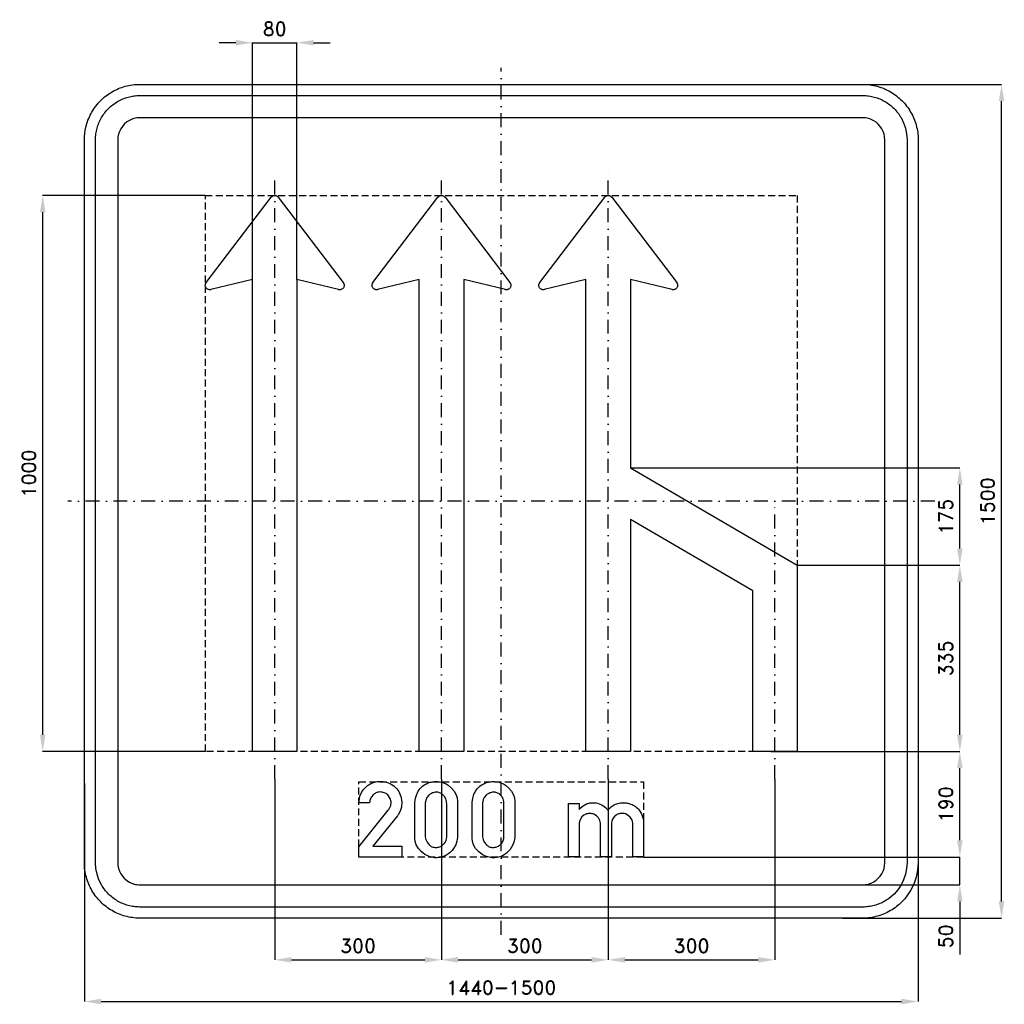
# Model space of a CAD drawing. Header units: millimetres. Extents: x -866 to 905, y -905 to 866.
import ezdxf

# ---------------------------------------------------------------- set-up
doc = ezdxf.new("R2010")
doc.units = ezdxf.units.MM
doc.header["$LTSCALE"] = 5
doc.linetypes.add('ČERCHOVANÁX2', pattern=[2, 1, -0.5, 0, -0.5])
doc.linetypes.add('ČÁRKOVANÁX2', pattern=[1.5, 1, -0.5])
doc.layers.add('Kóty', color=2, linetype='Continuous')
doc.layers.add('Značka', color=7, linetype='Continuous')
doc.styles.get("Standard").update_dxf_attribs({"font": 'romand.shx', "height": 25})
doc.dimstyles.get("Standard").update_dxf_attribs({"dimtxt": 25, "dimasz": 30, "dimexe": 0.18, "dimexo": 0.0625, "dimgap": 12.5, "dimtad": 1, "dimdec": 0, "dimzin": 0, "dimdsep": 46, "dimtxsty": 'Standard', "dimcen": 0.09, "dimadec": 0, "dimazin": 0, "dimtfac": 1, "dimtdec": 0, "dimtofl": 0, "dimtmove": 0, "dimatfit": 3, "dimfxl": 1, "dimtolj": 1, "dimtzin": 0, "dimarcsym": 0})

# ---------------------------------------------------------------- blocks, each defined once
blk = doc.blocks.new('*D0')
at = {"layer": 'Defpoints', "color": 0, "transparency": 16777216}
for p in [(-750, -507.4), (750, -603.9), (750, -900)]:
    blk.add_point(p, dxfattribs=at)
at = {"layer": 'Kóty', "color": 0, "lineweight": -2, "transparency": 16777216}
for p, q in [((-750, -507.5), (-750, -900.2)), ((750, -603.9), (750, -900.2)), ((-720, -900), (720, -900))]:
    blk.add_line(p, q, dxfattribs=at)
at = {"layer": 'Kóty', "color": 0, "transparency": 16777216}
for points in [[(-720, -895), (-720, -905), (-750, -900)], [(720, -895), (720, -905), (750, -900)]]:
    blk.add_solid(points, dxfattribs=at)
at = {"layer": 'Kóty', "color": 0, "transparency": 16777216, "insert": (0, -875), "char_height": 25, "attachment_point": 5}
blk.add_mtext('\\A1;1440-1500', dxfattribs=at)
blk = doc.blocks.new('*D1')
at = {"layer": 'Defpoints', "color": 0, "transparency": 16777216}
for p in [(-825, 550), (-532.396, 550), (-532.396, -450)]:
    blk.add_point(p, dxfattribs=at)
at = {"layer": 'Kóty', "color": 0, "lineweight": -2, "transparency": 16777216}
for p, q in [((-532.4585, 550), (-825.18, 550)), ((-825, -420), (-825, 520)), ((-532.4585, -450), (-825.18, -450))]:
    blk.add_line(p, q, dxfattribs=at)
at = {"layer": 'Kóty', "color": 0, "transparency": 16777216}
for points in [[(-830, 520), (-820, 520), (-825, 550)], [(-830, -420), (-820, -420), (-825, -450)]]:
    blk.add_solid(points, dxfattribs=at)
at = {"layer": 'Kóty', "color": 0, "transparency": 16777216, "insert": (-850, 50), "char_height": 25, "attachment_point": 5, "rotation": 90}
blk.add_mtext('\\A1;1000', dxfattribs=at)
blk = doc.blocks.new('*D2')
at = {"layer": 'Defpoints', "color": 0, "transparency": 16777216}
for p in [(256, -640), (589.2, -690), (825, -690)]:
    blk.add_point(p, dxfattribs=at)
at = {"layer": 'Kóty', "color": 0, "lineweight": -2, "transparency": 16777216}
for p, q in [((825, -610), (825, -580)), ((256.1, -640), (825.2, -640)), ((589.2, -690), (825.2, -690)), ((825, -720), (825, -815.5))]:
    blk.add_line(p, q, dxfattribs=at)
at = {"layer": 'Kóty', "color": 0, "transparency": 16777216}
for points in [[(820, -610), (830, -610), (825, -640)], [(820, -720), (830, -720), (825, -690)]]:
    blk.add_solid(points, dxfattribs=at)
at = {"layer": 'Kóty', "color": 0, "transparency": 16777216, "insert": (800, -782.7), "char_height": 25, "attachment_point": 5, "rotation": 90}
blk.add_mtext('\\A1;50', dxfattribs=at)
blk = doc.blocks.new('*D3')
at = {"layer": 'Defpoints', "color": 0, "transparency": 16777216}
for p in [(484.79, -450), (825, -450), (256.03, -640)]:
    blk.add_point(p, dxfattribs=at)
at = {"layer": 'Kóty', "color": 0, "lineweight": -2, "transparency": 16777216}
for p, q in [((484.8525, -450), (825.18, -450)), ((825, -610), (825, -480)), ((256.0925, -640), (825.18, -640))]:
    blk.add_line(p, q, dxfattribs=at)
at = {"layer": 'Kóty', "color": 0, "transparency": 16777216}
for points in [[(820, -480), (830, -480), (825, -450)], [(820, -610), (830, -610), (825, -640)]]:
    blk.add_solid(points, dxfattribs=at)
at = {"layer": 'Kóty', "color": 0, "transparency": 16777216, "insert": (800, -545), "char_height": 25, "attachment_point": 5, "rotation": 90}
blk.add_mtext('\\A1;190', dxfattribs=at)
blk = doc.blocks.new('*D4')
at = {"layer": 'Defpoints', "color": 0, "transparency": 16777216}
for p in [(609.8, 750), (900, 750), (613.8, -750)]:
    blk.add_point(p, dxfattribs=at)
at = {"layer": 'Kóty', "color": 0, "lineweight": -2, "transparency": 16777216}
for p, q in [((609.8, 750), (900.2, 750)), ((900, -720), (900, 720)), ((613.8, -750), (900.2, -750))]:
    blk.add_line(p, q, dxfattribs=at)
at = {"layer": 'Kóty', "color": 0, "transparency": 16777216}
for points in [[(895, 720), (905, 720), (900, 750)], [(895, -720), (905, -720), (900, -750)]]:
    blk.add_solid(points, dxfattribs=at)
at = {"layer": 'Kóty', "color": 0, "transparency": 16777216, "insert": (875, 0), "char_height": 25, "attachment_point": 5, "rotation": 90}
blk.add_mtext('\\A1;1500', dxfattribs=at)
blk = doc.blocks.new('*D5')
at = {"layer": 'Defpoints', "color": 0, "transparency": 16777216}
for p in [(-367.61, 824.9375), (-447.61, 399.1475), (-367.61, 399.1475)]:
    blk.add_point(p, dxfattribs=at)
at = {"layer": 'Kóty', "color": 0, "lineweight": -2, "transparency": 16777216}
for p, q in [((-477.61, 824.9375), (-507.61, 824.9375)), ((-447.61, 399.21), (-447.61, 825.1175)), ((-367.61, 399.21), (-367.61, 825.1175)), ((-337.61, 824.9375), (-307.61, 824.9375))]:
    blk.add_line(p, q, dxfattribs=at)
at = {"layer": 'Kóty', "color": 0, "transparency": 16777216}
for points in [[(-477.61, 829.9375), (-477.61, 819.9375), (-447.61, 824.9375)], [(-337.61, 829.9375), (-337.61, 819.9375), (-367.61, 824.9375)]]:
    blk.add_solid(points, dxfattribs=at)
at = {"layer": 'Kóty', "color": 0, "transparency": 16777216, "insert": (-407.61, 849.9375), "char_height": 25, "attachment_point": 5}
blk.add_mtext('\\A1;80', dxfattribs=at)
blk = doc.blocks.new('*D8')
at = {"layer": 'Defpoints', "color": 0, "transparency": 16777216}
for p in [(-407.61, -500), (-107.61, -500), (-107.61, -825)]:
    blk.add_point(p, dxfattribs=at)
at = {"layer": 'Kóty', "color": 0, "lineweight": -2, "transparency": 16777216}
for p, q in [((-407.61, -500.0625), (-407.61, -825.18)), ((-107.61, -500.0625), (-107.61, -825.18)), ((-377.61, -825), (-137.61, -825))]:
    blk.add_line(p, q, dxfattribs=at)
at = {"layer": 'Kóty', "color": 0, "transparency": 16777216}
for points in [[(-377.61, -820), (-377.61, -830), (-407.61, -825)], [(-137.61, -820), (-137.61, -830), (-107.61, -825)]]:
    blk.add_solid(points, dxfattribs=at)
at = {"layer": 'Kóty', "color": 0, "transparency": 16777216, "insert": (-257.61, -800), "char_height": 25, "attachment_point": 5}
blk.add_mtext('\\A1;300', dxfattribs=at)
blk = doc.blocks.new('*D9')
at = {"layer": 'Defpoints', "color": 0, "transparency": 16777216}
for p in [(-107.61, -600.0625), (192.39, -600), (192.39, -825)]:
    blk.add_point(p, dxfattribs=at)
at = {"layer": 'Kóty', "color": 0, "lineweight": -2, "transparency": 16777216}
for p, q in [((-107.61, -600.125), (-107.61, -825.18)), ((192.39, -600.0625), (192.39, -825.18)), ((-77.61, -825), (162.39, -825))]:
    blk.add_line(p, q, dxfattribs=at)
at = {"layer": 'Kóty', "color": 0, "transparency": 16777216}
for points in [[(-77.61, -820), (-77.61, -830), (-107.61, -825)], [(162.39, -820), (162.39, -830), (192.39, -825)]]:
    blk.add_solid(points, dxfattribs=at)
at = {"layer": 'Kóty', "color": 0, "transparency": 16777216, "insert": (42.39, -800), "char_height": 25, "attachment_point": 5}
blk.add_mtext('\\A1;300', dxfattribs=at)
blk = doc.blocks.new('*D10')
at = {"layer": 'Defpoints', "color": 0, "transparency": 16777216}
for p in [(192.39, -500), (492.39, -500), (492.39, -825)]:
    blk.add_point(p, dxfattribs=at)
at = {"layer": 'Kóty', "color": 0, "lineweight": -2, "transparency": 16777216}
for p, q in [((192.39, -500.0625), (192.39, -825.18)), ((492.39, -500.0625), (492.39, -825.18)), ((222.39, -825), (462.39, -825))]:
    blk.add_line(p, q, dxfattribs=at)
at = {"layer": 'Kóty', "color": 0, "transparency": 16777216}
for points in [[(222.39, -820), (222.39, -830), (192.39, -825)], [(462.39, -820), (462.39, -830), (492.39, -825)]]:
    blk.add_solid(points, dxfattribs=at)
at = {"layer": 'Kóty', "color": 0, "transparency": 16777216, "insert": (342.39, -800), "char_height": 25, "attachment_point": 5}
blk.add_mtext('\\A1;300', dxfattribs=at)
blk = doc.blocks.new('*D6')
at = {"layer": 'Defpoints', "color": 0, "transparency": 16777216}
for p in [(650.79, 750), (900, 750), (650, -750)]:
    blk.add_point(p, dxfattribs=at)
at = {"layer": 'Kóty', "color": 0, "lineweight": -2, "transparency": 16777216}
for p, q in [((650.8525, 750), (900.18, 750)), ((900, -720), (900, 720)), ((650.0625, -750), (900.18, -750))]:
    blk.add_line(p, q, dxfattribs=at)
at = {"layer": 'Kóty', "color": 0, "transparency": 16777216}
for points in [[(895, 720), (905, 720), (900, 750)], [(895, -720), (905, -720), (900, -750)]]:
    blk.add_solid(points, dxfattribs=at)
at = {"layer": 'Kóty', "color": 0, "transparency": 16777216, "insert": (875, 0), "char_height": 25, "attachment_point": 5, "rotation": 90}
blk.add_mtext('\\A1;1500', dxfattribs=at)
blk = doc.blocks.new('*D7')
at = {"layer": 'Defpoints', "color": 0, "transparency": 16777216}
for p in [(232.39, 60), (825, 60), (532.4525, -115)]:
    blk.add_point(p, dxfattribs=at)
at = {"layer": 'Kóty', "color": 0, "lineweight": -2, "transparency": 16777216}
for p, q in [((232.4525, 60), (825.18, 60)), ((825, -85), (825, 30)), ((532.515, -115), (825.18, -115))]:
    blk.add_line(p, q, dxfattribs=at)
at = {"layer": 'Kóty', "color": 0, "transparency": 16777216}
for points in [[(820, 30), (830, 30), (825, 60)], [(820, -85), (830, -85), (825, -115)]]:
    blk.add_solid(points, dxfattribs=at)
at = {"layer": 'Kóty', "color": 0, "transparency": 16777216, "insert": (800, -27.5), "char_height": 25, "attachment_point": 5, "rotation": 90}
blk.add_mtext('\\A1;175', dxfattribs=at)
blk = doc.blocks.new('*D11')
at = {"layer": 'Defpoints', "color": 0, "transparency": 16777216}
for p in [(532.515, -115), (825, -115), (532.39, -450)]:
    blk.add_point(p, dxfattribs=at)
at = {"layer": 'Kóty', "color": 0, "lineweight": -2, "transparency": 16777216}
for p, q in [((532.5775, -115), (825.18, -115)), ((825, -420), (825, -145)), ((532.4525, -450), (825.18, -450))]:
    blk.add_line(p, q, dxfattribs=at)
at = {"layer": 'Kóty', "color": 0, "transparency": 16777216}
for points in [[(820, -145), (830, -145), (825, -115)], [(820, -420), (830, -420), (825, -450)]]:
    blk.add_solid(points, dxfattribs=at)
at = {"layer": 'Kóty', "color": 0, "transparency": 16777216, "insert": (800, -282.5), "char_height": 25, "attachment_point": 5, "rotation": 90}
blk.add_mtext('\\A1;335', dxfattribs=at)

msp = doc.modelspace()

# ---------------------------------------------------------------- linework, layer by layer
at = {"layer": 'Kóty'}
for points in [[(-447.61, 824.9375), (-367.61, 824.9375)], [(825, -690), (825, -640)]]:
    msp.add_lwpolyline(points, dxfattribs=at)
at = {"layer": 'Značka', "color": 6, "linetype": 'ČERCHOVANÁX2', "ltscale": 5}
for points in [[(0, -780), (0, 780)], [(-407.61, -500), (-407.61, 600)], [(-107.61, -500), (-107.61, 600)], [(192.39, -500), (192.39, 600)], [(780, 0), (-780, 0)], [(492.39, -500), (492.39, 0)]]:
    msp.add_lwpolyline(points, dxfattribs=at)
at = {"layer": 'Značka', "color": 5}
for points in [[(-650, -750), (-650.39, -749.9988), (-650.79, -749.9969, -0.032183), (-663.7, -749.0925, -0.0354395), (-676.39, -746.4557, -0.036257), (-688.66, -742.3068, -0.0344302), (-700.23, -736.4713, -0.0337135), (-711, -729.2849, -0.034097), (-720.71, -720.7107, -0.0342145), (-729.29, -711.0064, -0.0342268), (-736.47, -700.2266, -0.0340428), (-742.27, -688.6512, -0.0334252), (-746.46, -676.3873, -0.0341747), (-749.14, -663.6918, -0.0367361), (-750, -650.785), (-750, -650.393), (-750, -650), (-750, 650), (-750, 650.39), (-750, 650.79, -0.0321975), (-749.09, 663.7, -0.0354674), (-746.46, 676.39, -0.0363203), (-742.31, 688.66, -0.0344709), (-736.47, 700.23, -0.0337211), (-729.29, 711, -0.0340992), (-720.71, 720.71, -0.0342018), (-711.01, 729.29, -0.0342246), (-700.23, 736.47, -0.0340515), (-688.65, 742.27, -0.0334153), (-676.39, 746.46, -0.0341236), (-663.69, 749.14, -0.0367442), (-650.79, 750), (-650.39, 750), (-650, 750), (650, 750), (650.39, 750), (650.79, 750, -0.0321821), (663.7, 749.09, -0.0354474), (676.39, 746.46, -0.0362719), (688.66, 742.31, -0.0344334), (700.23, 736.47, -0.0337229), (711, 729.28, -0.0340912), (720.71, 720.71, -0.0342207), (729.29, 711.01, -0.0342246), (736.47, 700.23, -0.0340384), (742.27, 688.65, -0.0334249), (746.46, 676.39, -0.034173), (749.14, 663.69, -0.0367364), (750, 650.79), (750, 650.39), (750, 650), (750, -650), (750, -650.393), (750, -650.785), (749.09, -663.6978), (746.46, -676.3873), (742.31, -688.6591), (736.47, -700.2266), (729.28, -711.0042, -0.0341063), (720.71, -720.7107, -0.0342027), (711.01, -729.2931, -0.034227), (700.23, -736.4713, -0.0340442), (688.65, -742.2651, -0.0334113), (676.39, -746.4557, -0.0341218), (663.69, -749.1355, -0.0367434), (650.79, -749.9969), (650.39, -749.9989), (650, -750), (-650, -750)], [(-650, -730), (-650.31, -729.9991), (-650.63, -729.9975, -0.0321839), (-660.96, -729.274, -0.035448), (-671.11, -727.1646, -0.0362817), (-680.93, -723.8454, -0.0344216), (-690.18, -719.1771, -0.0337453), (-698.8, -713.4279, -0.0341022), (-706.57, -706.5685, -0.034186), (-713.43, -698.8051, -0.0342028), (-719.18, -690.1812), (-723.81, -680.921), (-727.16, -671.1098), (-729.31, -660.9534), (-730, -650.628), (-730, -650.314), (-730, -650), (-730, 650), (-730, 650.31), (-730, 650.63, -0.0321794), (-729.27, 660.96, -0.0354889), (-727.16, 671.11, -0.0362814), (-723.85, 680.93, -0.0344198), (-719.18, 690.18, -0.033728), (-713.43, 698.8, -0.0340731), (-706.57, 706.57, -0.0342387), (-698.81, 713.43, -0.0341991), (-690.18, 719.18, -0.0340344), (-680.92, 723.81, -0.0334143), (-671.11, 727.16, -0.0341236), (-660.95, 729.31, -0.0367402), (-650.63, 730), (-650.31, 730), (-650, 730), (650, 730), (650.31, 730), (650.63, 730, -0.032183), (660.96, 729.27, -0.0354467), (671.11, 727.16, -0.0362744), (680.93, 723.85, -0.0344144), (690.18, 719.18, -0.033745), (698.8, 713.43, -0.0340968), (706.57, 706.57, -0.0341871), (713.43, 698.81, -0.0342063), (719.18, 690.18), (723.81, 680.92), (727.16, 671.11), (729.31, 660.95), (730, 650.63), (730, 650.31), (730, 650), (730, -650), (730, -650.314), (730, -650.628), (729.27, -660.9582), (727.16, -671.1098), (723.85, -680.9273), (719.18, -690.1812), (713.43, -698.8034), (706.57, -706.5685), (698.81, -713.4345, -0.0342057), (690.18, -719.1771, -0.0340314), (680.92, -723.8121, -0.0334215), (671.11, -727.1646, -0.0341218), (660.95, -729.3084, -0.0367439), (650.63, -729.9975), (650.31, -729.9991), (650, -730), (-650, -730)], [(-650, -690), (650, -690), (650.16, -689.9995), (650.31, -689.9988, 0.0321848), (655.48, -689.637, 0.0354594), (660.55, -688.5823, 0.0362767), (665.46, -686.9227), (670.09, -684.5885), (674.4, -681.714), (678.28, -678.2843), (681.72, -674.4026), (684.59, -670.0906), (686.91, -665.4605), (688.58, -660.5549), (689.65, -655.4767), (690, -650.314), (690, -650.157), (690, -650), (690, 650), (690, 650.16), (690, 650.31), (689.64, 655.48), (688.58, 660.55), (686.92, 665.46), (684.59, 670.09), (681.71, 674.4), (678.28, 678.28), (674.4, 681.72), (670.09, 684.59), (665.46, 686.91, 0.0334086), (660.55, 688.58, 0.0341855), (655.48, 689.65, 0.0367465), (650.31, 690), (650.16, 690), (650, 690), (-650, 690), (-650.16, 690), (-650.31, 690, 0.0321848), (-655.48, 689.64, 0.0354579), (-660.55, 688.58, 0.0362712), (-665.46, 686.92, 0.0343823), (-670.09, 684.59, 0.0336505), (-674.4, 681.71), (-678.28, 678.28), (-681.72, 674.4), (-684.59, 670.09), (-686.91, 665.46), (-688.58, 660.55), (-689.65, 655.48), (-690, 650.31), (-690, 650.16), (-690, 650), (-690, -650), (-690, -650.157), (-690, -650.314), (-689.64, -655.4791), (-688.58, -660.5549), (-686.92, -665.4636), (-684.59, -670.0906), (-681.71, -674.4017), (-678.28, -678.2843), (-674.4, -681.7172), (-670.09, -684.5885), (-665.46, -686.9061, 0.0334044), (-660.55, -688.5823, 0.0341611), (-655.48, -689.6542, 0.0367494), (-650.31, -689.9988), (-650.16, -689.9996), (-650, -690)], [(-447.607, -450), (-447.607, 375.21), (-447.607, 399.21), (-522.571, 380.66), (-522.957, 380.58), (-523.345, 380.51), (-524.914, 380.43), (-526.474, 380.68, -0.065469), (-528.311, 381.38, -0.0654226), (-529.905, 382.54, -0.0653602), (-531.19, 384.03, -0.0652249), (-532.048, 385.8, -0.0648406), (-532.471, 387.72, -0.0636455), (-532.393, 389.68, -0.0526858), (-532.008, 391.22, -0.0574694), (-531.305, 392.62), (-531.087, 392.95), (-530.859, 393.27), (-413.973, 546.85), (-413.74, 547.13), (-413.5, 547.41, -0.0490058), (-412.419, 548.4), (-411.159, 549.17, -0.0611155), (-409.433, 549.8, -0.0614083), (-407.607, 550, -0.0610306), (-405.782, 549.8, -0.0594668), (-404.054, 549.17), (-402.789, 548.41, -0.0536106), (-401.713, 547.41), (-401.473, 547.13), (-401.241, 546.85), (-284.355, 393.27), (-284.127, 392.95), (-283.909, 392.62, -0.0525156), (-283.211, 391.21, -0.0526375), (-282.82, 389.68, -0.0654857), (-282.738, 387.72, -0.0654485), (-283.165, 385.8, -0.0653476), (-284.024, 384.03, -0.0652173), (-285.308, 382.54, -0.0648692), (-286.903, 381.39, -0.0636962), (-288.739, 380.68, -0.0527012), (-290.301, 380.42, -0.0574497), (-291.868, 380.51), (-292.256, 380.58), (-292.642, 380.66), (-367.607, 399.21), (-367.607, 375.21), (-367.607, -450), (-447.607, -450)], [(-147.607, -450), (-147.607, 375.21), (-147.607, 399.21), (-222.571, 380.66), (-222.957, 380.58), (-223.345, 380.51, -0.0526096), (-224.914, 380.43, -0.0527371), (-226.474, 380.68, -0.06547), (-228.311, 381.38, -0.0654275), (-229.905, 382.54, -0.0653823), (-231.19, 384.03, -0.065197), (-232.048, 385.8, -0.0648182), (-232.471, 387.72, -0.0636455), (-232.393, 389.68, -0.0527232), (-232.008, 391.22, -0.0574868), (-231.305, 392.62), (-231.087, 392.95), (-230.859, 393.27), (-113.973, 546.85), (-113.74, 547.13), (-113.5, 547.41, -0.0490074), (-112.419, 548.4, -0.0491298), (-111.159, 549.17, -0.061127), (-109.433, 549.8, -0.0614083), (-107.607, 550, -0.0610277), (-105.782, 549.8, -0.0594687), (-104.054, 549.17, -0.0491864), (-102.789, 548.41, -0.0536106), (-101.713, 547.41), (-101.473, 547.13), (-101.241, 546.85), (15.645, 393.27), (15.873, 392.95), (16.091, 392.62, -0.0524986), (16.789, 391.21, -0.0526749), (17.18, 389.68, -0.0655013), (17.262, 387.72, -0.0654639), (16.835, 385.8, -0.0653341), (15.976, 384.03, -0.0652049), (14.692, 382.54, -0.0648692), (13.097, 381.39, -0.0636896), (11.261, 380.68, -0.0527012), (9.699, 380.42, -0.0574542), (8.132, 380.51), (7.744, 380.58), (7.358, 380.66), (-67.607, 399.21), (-67.607, 375.21), (-67.607, -450), (-147.607, -450)], [(532.39, -450), (452.39, -450), (452.39, -160.95), (232.393, -32.616), (232.393, -450), (152.393, -450), (152.393, 375.21), (152.393, 399.21), (77.429, 380.66), (77.043, 380.58), (76.655, 380.51, -0.0526096), (75.086, 380.43, -0.0527371), (73.526, 380.68, -0.06547), (71.689, 381.38, -0.0654275), (70.095, 382.54, -0.0653823), (68.81, 384.03, -0.065197), (67.952, 385.8, -0.0648182), (67.529, 387.72, -0.0636455), (67.607, 389.68, -0.0527232), (67.992, 391.22, -0.0574868), (68.695, 392.62), (68.913, 392.95), (69.141, 393.27), (186.027, 546.85), (186.26, 547.13), (186.5, 547.41, -0.0490074), (187.581, 548.4, -0.0491298), (188.841, 549.17, -0.061127), (190.567, 549.8, -0.0614083), (192.393, 550, -0.0610277), (194.218, 549.8, -0.0594687), (195.946, 549.17, -0.0491864), (197.211, 548.41, -0.0536106), (198.287, 547.41), (198.527, 547.13), (198.759, 546.85), (315.65, 393.27), (315.87, 392.95), (316.09, 392.62, -0.0525682), (316.79, 391.21, -0.0526), (317.18, 389.68, -0.0654393), (317.26, 387.72, -0.0654033), (316.83, 385.8, -0.0652783), (315.98, 384.03, -0.0652049), (314.69, 382.54, -0.0648163), (313.1, 381.39, -0.0636896), (311.26, 380.68, -0.0527054), (309.7, 380.42, -0.0574542), (308.13, 380.51), (307.74, 380.58), (307.36, 380.66), (232.393, 399.21), (232.393, 375.21), (232.393, 60), (532.39, -115), (532.39, -450)], [(-256.03, -640), (-256.03, -621.958), (-203.22, -555.498), (-202.45, -554.521), (-201.71, -553.516), (-198.85, -547.512), (-198.22, -540.887), (-199.61, -534.894), (-203.01, -529.694, 0.0982346), (-208.99, -525.033, 0.106106), (-216.25, -523.098, 0.106167), (-223.63, -524.027, 0.0999685), (-230.11, -527.837), (-234.15, -532.512), (-236.31, -538.159), (-236.64, -540.244), (-236.82, -542.35), (-256.03, -542.35), (-255.98, -540.535), (-255.89, -538.722), (-254.29, -530.616), (-250.83, -523.042, -0.0720932), (-244.4, -514.743, -0.0721515), (-235.92, -508.614, -0.0614748), (-227.77, -505.261, -0.0599347), (-219.03, -503.959, -0.0830637), (-206.56, -505.412, -0.0870209), (-195.24, -510.92, -0.0877339), (-186.16, -519.658, -0.0878147), (-180.63, -530.903), (-178.91, -540.504), (-179.73, -550.253), (-181.84, -557.506), (-185.48, -564.034), (-186.2, -565.02), (-186.94, -565.989), (-230.8, -620.734), (-178.97, -620.734), (-178.97, -640), (-256.03, -640)], [(-155.34, -544.094), (-155.35, -542.884), (-155.34, -541.675), (-154.46, -534.293), (-152.12, -527.162, -0.079491), (-145.92, -516.976, -0.0890461), (-136.81, -509.43, -0.0598101), (-129.83, -506.201, -0.0520107), (-122.29, -504.592, -0.0620122), (-112.46, -504.58, -0.0645235), (-102.96, -507.011, -0.0554083), (-95.61, -510.687), (-89.25, -515.884), (-84.57, -521.502), (-81.19, -527.964), (-79.46, -533.51), (-78.77, -539.256), (-78.74, -541.268), (-78.77, -543.278), (-78.77, -602.116), (-78.76, -603.325), (-78.77, -604.534), (-79.68, -611.531), (-81.99, -618.245), (-87.02, -626.695, -0.0659673), (-94.08, -633.545, -0.0610506), (-101.69, -638.187, -0.0641507), (-110.2, -640.802, -0.0696644), (-119.99, -641.323, -0.0674445), (-129.55, -639.198, -0.0568173), (-137.26, -635.548), (-144.06, -630.325), (-149.21, -624.754), (-152.92, -618.245), (-154.72, -612.326), (-155.34, -606.152), (-155.37, -604.131), (-155.34, -602.116), (-155.34, -544.094)], [(-52.33, -544.094), (-52.34, -542.884), (-52.33, -541.675), (-51.45, -534.293), (-49.11, -527.162, -0.079491), (-42.91, -516.976, -0.0890461), (-33.8, -509.43, -0.0598101), (-26.82, -506.201, -0.0520107), (-19.29, -504.592, -0.0620122), (-9.46, -504.58, -0.0645235), (0.05, -507.011, -0.0554083), (7.4, -510.687), (13.76, -515.884), (18.43, -521.502), (21.82, -527.964), (23.54, -533.51), (24.24, -539.256), (24.27, -541.268), (24.24, -543.278), (24.24, -602.116), (24.25, -603.325), (24.24, -604.534), (23.33, -611.531), (21.02, -618.245), (15.99, -626.695, -0.0659673), (8.92, -633.545, -0.0610506), (1.31, -638.187, -0.0641507), (-7.19, -640.802, -0.0696644), (-16.98, -641.323, -0.0674445), (-26.54, -639.198, -0.0568173), (-34.25, -635.548), (-41.06, -630.325), (-46.2, -624.754), (-49.91, -618.245), (-51.71, -612.326), (-52.33, -606.152), (-52.36, -604.131), (-52.33, -602.116), (-52.33, -544.094)], [(-136.81, -544.094), (-136.81, -602.116), (-136.82, -602.925), (-136.81, -603.733), (-135.86, -608.731), (-133.59, -613.408), (-129.76, -618.217, 0.0947302), (-124.71, -621.466, 0.108418), (-117.96, -622.799, 0.0875481), (-111.02, -621.466, 0.0781598), (-105.53, -618.612), (-101.34, -614.209), (-99.38, -610.531), (-98.36, -606.503), (-98.17, -604.314), (-98.12, -602.116), (-98.12, -544.094), (-98.25, -542.184), (-98.46, -540.283), (-99.73, -535.533), (-102.14, -531.198), (-106.72, -526.589, 0.0979295), (-112.62, -523.942, 0.0998364), (-119.19, -523.529, 0.0883358), (-125.51, -525.545, 0.0742349), (-130.17, -528.708), (-133.66, -533.055), (-135.4, -536.706), (-136.39, -540.62), (-136.63, -542.354), (-136.81, -544.094)], [(-33.8, -544.094), (-33.8, -602.116), (-33.81, -602.925), (-33.8, -603.733), (-32.85, -608.731), (-30.58, -613.408), (-26.75, -618.217, 0.0947302), (-21.71, -621.466, 0.108418), (-14.95, -622.799, 0.0875481), (-8.01, -621.466, 0.0781598), (-2.52, -618.612), (1.67, -614.209), (3.63, -610.531), (4.65, -606.503), (4.84, -604.314), (4.89, -602.116), (4.89, -544.094), (4.76, -542.184), (4.55, -540.283), (3.27, -535.533), (0.86, -531.198), (-3.72, -526.589, 0.0979295), (-9.61, -523.942, 0.0998364), (-16.18, -523.529, 0.0883358), (-22.51, -525.545, 0.0742349), (-27.16, -528.708), (-30.65, -533.055), (-32.39, -536.706), (-33.38, -540.62), (-33.62, -542.354), (-33.8, -544.094)], [(120.66, -639.986), (120.66, -543.517), (140.04, -543.517), (140.04, -554.261), (141.1, -553.087), (142.18, -551.941), (147.45, -547.642), (153.54, -544.558, -0.0497381), (159.36, -542.826, -0.0499281), (165.4, -542.28, -0.0446089), (170.78, -542.705, -0.0453626), (175.99, -544.08), (180.77, -546.2), (185.18, -549.03), (187.6, -550.943), (189.78, -553.108), (190.8, -554.331), (191.78, -555.597), (192.92, -554.243), (194.11, -552.925, -0.0720718), (201.34, -547.269, -0.0664649), (209.88, -543.756), (214.59, -542.683, -0.0358416), (219.38, -542.294, -0.0505108), (226.27, -542.853, -0.0496102), (232.97, -544.783, -0.0682931), (241.4, -549.328, -0.0733211), (248.21, -556.005), (252.23, -562.357), (254.83, -569.406), (255.46, -571.997), (255.86, -574.623), (255.96, -575.81), (256.03, -577), (256.03, -639.986), (236.66, -639.986), (236.66, -580.895), (236.64, -580.171), (236.61, -579.447), (236, -575.843), (234.68, -572.416), (232, -568.307), (228.33, -565.047), (223.5, -562.565, 0.0743145), (218.16, -561.587, 0.0807313), (212.29, -562.172, 0.0807337), (206.88, -564.583), (202.99, -567.785), (200.2, -571.923), (198.88, -575.415), (198.16, -579.081), (198.09, -579.609), (198.02, -580.136), (198.02, -639.986), (178.69, -639.986), (178.69, -580.516), (178.66, -579.707), (178.61, -578.898), (177.49, -574.076), (175.04, -569.716), (171.3, -565.774), (166.56, -563.092, 0.089034), (159.93, -561.603, 0.093647), (153.22, -562.544, 0.0732679), (148.64, -564.67), (144.85, -568.014), (141.72, -572.836), (140.21, -578.322), (140.12, -579.053), (140.04, -579.784), (140.04, -639.986), (120.66, -639.986)]]:
    msp.add_lwpolyline(points, format="xyb", dxfattribs=at)
at = {"layer": 'Značka', "color": 6, "linetype": 'ČÁRKOVANÁX2', "ltscale": 2.5}
msp.add_lwpolyline([(-532.396, 550), (532.4525, 550), (532.4525, -450), (-532.396, -450)], close=True, dxfattribs=at)
msp.add_lwpolyline([(-256.03, -640), (-256.03, -505), (256.03, -505), (256.03, -640), (-256.03, -640)], dxfattribs=at)

# ---------------------------------------------------------------- dimensions: what is measured, and where the dimension line sits
at = {"layer": 'Kóty'}
for base, p1, p2, picture, middle in [((-367.61, 824.9375), (-447.61, 399.1475), (-367.61, 399.1475), '*D5', (-407.61, 849.9375)), ((-107.61, -825), (-407.61, -500), (-107.61, -500), '*D8', (-257.61, -800)), ((492.39, -825), (192.39, -500), (492.39, -500), '*D10', (342.39, -800)), ((192.39, -825), (-107.61, -600.0625), (192.39, -600), '*D9', (42.39, -800))]:
    dim = msp.add_linear_dim(base=base, p1=p1, p2=p2, dimstyle='Standard', dxfattribs=at)
    dim.commit()
    dim.dimension.update_dxf_attribs({"geometry": picture, "text_midpoint": middle})
for base, p1, p2, picture, middle in [((900, 750), (613.7639, -750), (609.7605, 750), '*D4', (875, 0)), ((900, 750), (650, -750), (650.79, 750), '*D6', (875, 0)), ((-825, 550), (-532.396, -450), (-532.396, 550), '*D1', (-850, 50)), ((825, 60), (532.4525, -115), (232.39, 60), '*D7', (800, -27.5)), ((825, -115), (532.39, -450), (532.515, -115), '*D11', (800, -282.5)), ((825, -450), (256.03, -640), (484.79, -450), '*D3', (800, -545)), ((825, -690), (256.03, -640), (589.157, -690), '*D2', (800, -782.7381))]:
    dim = msp.add_linear_dim(base=base, p1=p1, p2=p2, angle=90, dimstyle='Standard', dxfattribs=at)
    dim.commit()
    dim.dimension.update_dxf_attribs({"geometry": picture, "text_midpoint": middle})
dim = msp.add_linear_dim(base=(750, -900), p1=(-750, -507.4144), p2=(750, -603.8615), text='1440-1500', dimstyle='Standard', dxfattribs=at)
dim.commit()
dim.dimension.update_dxf_attribs({"geometry": '*D0', "text_midpoint": (0, -875)})

doc.saveas('drawing.dxf')
